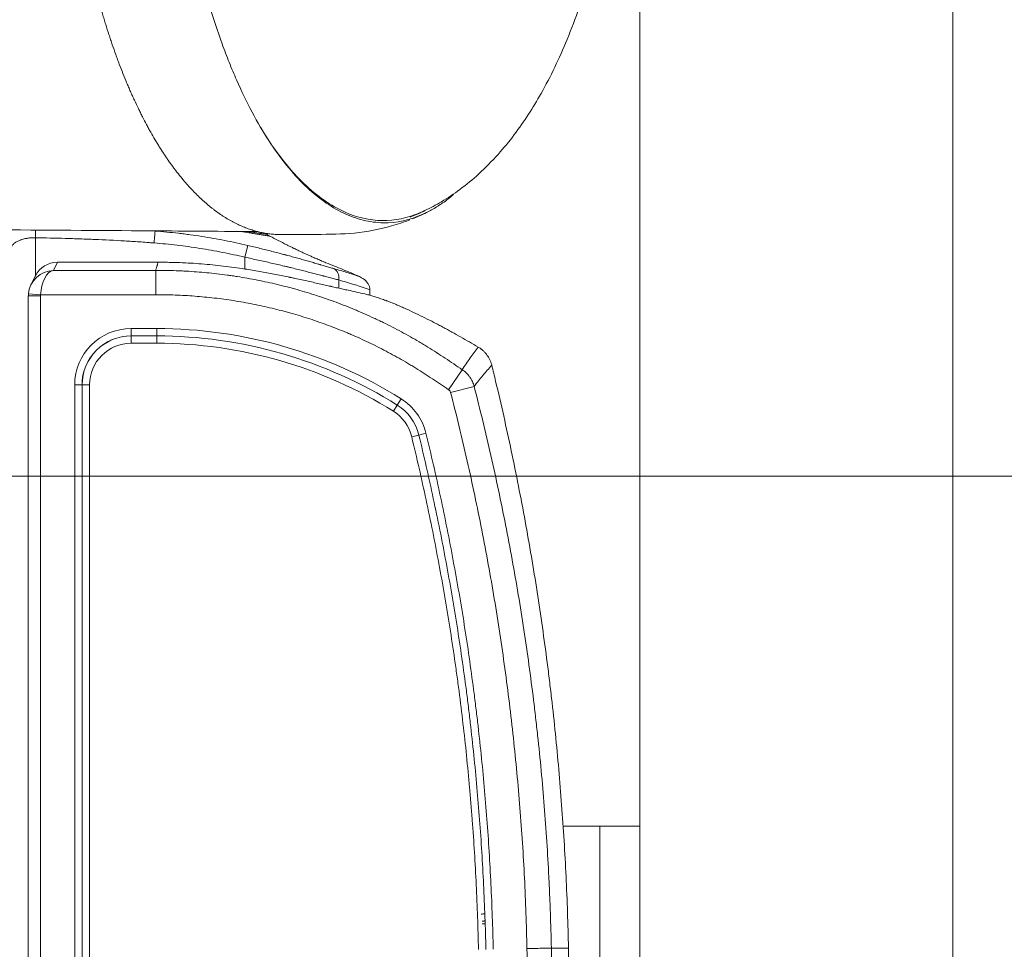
# Model space of a CAD drawing. Header units: millimetres. Extents: x -8 to 594, y 0 to 420.
# Tile 173 of 249: x 287 to 307, y 317 to 336. Entities that reach past the tile are written whole.
import ezdxf

# ---------------------------------------------------------------- set-up
doc = ezdxf.new("R2010")
doc.units = ezdxf.units.MM
doc.layers.add('1', color=7, linetype='Continuous', true_color=0xffffff)
doc.styles.add('Calibri', font='txt')
doc.dimstyles.get("Standard").update_dxf_attribs({"dimtxt": 0.18, "dimasz": 0.18, "dimexe": 0.18, "dimexo": 0.0625, "dimgap": 0.09, "dimtad": 0, "dimtih": 1, "dimtoh": 1, "dimdec": 4, "dimzin": 0, "dimdsep": 46, "dimtxsty": 'Standard', "dimcen": 0.09, "dimadec": 0, "dimazin": 0, "dimtfac": 1, "dimtdec": 4, "dimtofl": 0, "dimtmove": 0, "dimatfit": 3, "dimfxl": 0, "dimtolj": 1, "dimtzin": 0, "dimarcsym": 0})

# ---------------------------------------------------------------- blocks, each defined once
blk = doc.blocks.new('_U5')
at = {"layer": '1', "color": 18, "lineweight": 13}
for p, q in [((281.821, 328.547), (281.821, 378.38)), ((300.008, 319.898), (300.008, 378.38)), ((281.821, 376.38), (284.688, 376.38)), ((300.008, 376.38), (297.141, 376.38))]:
    blk.add_line(p, q, dxfattribs=at)
at = {"layer": '1', "color": 18}
for points in [[(281.821, 376.38), (285.321, 377.318), (285.321, 375.442)], [(300.008, 376.38), (296.508, 375.442), (296.508, 377.318)]]:
    blk.add_solid(points, dxfattribs=at)
at = {"layer": '1', "color": 18, "linetype": 'Continuous', "lineweight": 13, "insert": (286.373, 373.383), "char_height": 3.5, "attachment_point": 7, "line_spacing_factor": 1.399613, "style": 'Calibri'}
blk.add_mtext('\\fCalibri|b0|i0;\\W1.0000;0.36', dxfattribs=at)
blk = doc.blocks.new('_U9')
at = {"layer": '1', "color": 18, "lineweight": 13}
for p, q in [((283.321, 327.047), (322.594, 327.047)), ((320.594, 327.047), (320.594, 316.693)), ((320.594, 292.749), (320.594, 303.103)), ((283.321, 292.749), (322.594, 292.749))]:
    blk.add_line(p, q, dxfattribs=at)
at = {"layer": '1', "color": 18}
for points in [[(320.594, 327.047), (321.532, 323.547), (319.656, 323.547)], [(320.594, 292.749), (319.656, 296.249), (321.532, 296.249)]]:
    blk.add_solid(points, dxfattribs=at)
at = {"layer": '1', "color": 18, "linetype": 'Continuous', "lineweight": 13, "char_height": 3.5, "attachment_point": 7, "line_spacing_factor": 1.399613, "style": 'Calibri'}
for s, insert in [('\\fCalibri|b0|i0;\\W1.0000;0.7', (317.454, 310.423)), ('\\fCalibri|b0|i0;\\W1.0000;CTRS', (327.605, 310.423)), ('\\fCalibri|b0|i0;\\W1.0000;AFT LIFT POINTS', (317.454, 303.378))]:
    blk.add_mtext(s, dxfattribs=dict(at, insert=insert))

msp = doc.modelspace()

# ---------------------------------------------------------------- linework, layer by layer
at = {"layer": '1', "color": 8, "linetype": 'Continuous', "lineweight": 18}
msp.add_line((306.399, 360.678), (306.399, 259.306), dxfattribs=at)
at = {"layer": '1', "color": 155, "linetype": 'Continuous', "lineweight": 13}
for p, q in [((287.668, 332.074), (287.665, 331.914)), ((287.665, 331.914), (287.665, 331.133)), ((292.001, 331.758), (291.944, 331.517)), ((288.115, 331.414), (288.032, 331.248)), ((291.944, 331.276), (291.944, 331.517)), ((288.032, 331.248), (290.122, 331.248)), ((293.859, 331.053), (293.859, 330.886)), ((287.523, 330.772), (287.772, 330.75)), ((287.771, 330.727), (287.521, 330.727)), ((287.771, 330.727), (287.771, 289.069)), ((290.122, 330.75), (287.772, 330.75)), ((289.62, 330.06), (289.62, 329.91)), ((289.62, 330.06), (290.143, 330.06)), ((290.143, 329.91), (290.143, 330.06)), ((289.622, 329.76), (289.622, 329.91)), ((290.143, 329.76), (289.622, 329.76)), ((290.143, 329.76), (290.143, 329.91)), ((296.104, 328.812), (296.382, 329.22)), ((288.469, 328.91), (288.619, 328.91)), ((288.469, 290.886), (288.469, 328.91)), ((288.621, 328.91), (288.619, 328.91)), ((288.619, 328.91), (288.619, 290.886)), ((288.621, 328.91), (288.771, 328.91)), ((288.621, 290.886), (288.621, 328.91)), ((288.771, 328.91), (288.771, 290.886)), ((296.145, 328.754), (296.625, 328.878)), ((295.055, 328.498), (295.135, 328.625)), ((295.055, 328.498), (294.975, 328.371)), ((295.496, 327.886), (295.35, 327.851)), ((295.496, 327.886), (295.642, 327.921)), ((299.192, 319.898), (299.192, 299.898)), ((296.839, 317.904), (296.791, 317.903))]:
    msp.add_line(p, q, dxfattribs=at)
at = {"layer": '1', "color": 155, "linetype": 'Continuous', "lineweight": 18}
for p, q in [((290.171, 331.414), (288.115, 331.414)), ((287.666, 331.135), (287.575, 330.953)), ((294.498, 330.739), (294.498, 330.853)), ((287.521, 330.727), (287.521, 289.069)), ((287.521, 330.727), (287.521, 330.727)), ((290.143, 329.91), (289.62, 329.91)), ((298.434, 319.898), (299.192, 319.898)), ((300.008, 319.898), (299.192, 319.898)), ((300.008, 299.898), (300.008, 319.898))]:
    msp.add_line(p, q, dxfattribs=at)
at = {"layer": '1', "color": 155, "linetype": 'Continuous', "lineweight": 13}
for centre, radius, start, end in [((290.143, 320.66), 9.4, 57.9235, 90), ((290.143, 320.66), 9.1, 57.9235, 90), ((294.524, 327.65), 1.15, 13.6337, 57.9235), ((294.524, 327.65), 0.85, 13.6337, 57.9235)]:
    msp.add_arc(centre, radius, start, end, dxfattribs=at)
at = {"layer": '1', "color": 155, "linetype": 'Continuous', "lineweight": 18}
for centre, radius, start, end in [((290.143, 320.66), 9.25, 57.9235, 90), ((294.524, 327.65), 1, 13.6337, 57.9235)]:
    msp.add_arc(centre, radius, start, end, dxfattribs=at)
for centre, major_axis, ratio, start_param, end_param in [((288.113, 330.912), (0.224, 0.45), 0.995251, 0.460849, 1.570794), ((288.032, 330.75), (0.448, 0.257), 0.952685, 1.070643, 2.554143), ((288.021, 330.728), (0.223, 0.447), 0.999989, 1.944509, 2.035608), ((289.62, 328.91), (1.002, 0), 0.998219, 1.570796, 3.141593), ((289.622, 328.91), (1.001, 0), 0.99904, 1.570796, 3.141593)]:
    msp.add_ellipse(centre, major_axis=major_axis, ratio=ratio, start_param=start_param, end_param=end_param, dxfattribs=at)
at = {"layer": '1', "color": 155, "linetype": 'Continuous', "lineweight": 13}
for centre, major_axis, ratio, start_param, end_param in [((288.032, 330.75), (0.031, 0.5), 0.518759, 0.119634, 1.603134), ((293.668, 331.053), (0.069, 0.24), 0.753468, 4.924228, 6.145735), ((288.021, 330.728), (0.112, 0.225), 0.995251, 1.944349, 2.035448), ((289.62, 328.91), (-1.152, 0), 0.99863, 4.712389, 6.283185), ((289.622, 328.91), (-0.851, 0), 0.99863, 4.712389, 6.283185)]:
    msp.add_ellipse(centre, major_axis=major_axis, ratio=ratio, start_param=start_param, end_param=end_param, dxfattribs=at)
at = {"layer": '1', "color": 155, "linetype": 'Continuous', "lineweight": 18}
for points, knots in [([(296.18, 352.283), (296.177, 352.285), (296.174, 352.288), (296.106, 352.343), (296.041, 352.392), (295.843, 352.529), (295.71, 352.604), (295.443, 352.723), (295.308, 352.768), (295.104, 352.811), (295.036, 352.821), (294.899, 352.835), (294.83, 352.837), (294.488, 352.83), (294.217, 352.762), (293.817, 352.57), (293.685, 352.49), (293.487, 352.348), (293.422, 352.297), (293.291, 352.187), (293.227, 352.128), (292.908, 351.818), (292.664, 351.516), (292.315, 350.978), (292.201, 350.784), (292.035, 350.472), (291.981, 350.365), (291.874, 350.144), (291.822, 350.031), (291.568, 349.451), (291.383, 348.942), (291.136, 348.11), (291.059, 347.82), (290.915, 347.217), (290.85, 346.909), (290.675, 345.965), (290.585, 345.309), (290.508, 344.454), (290.494, 344.281), (290.471, 343.932), (290.461, 343.758), (290.438, 343.236), (290.43, 342.888), (290.429, 342.191), (290.437, 341.843), (290.46, 341.32), (290.469, 341.146), (290.492, 340.797), (290.506, 340.624), (290.582, 339.768), (290.672, 339.109), (290.848, 338.157), (290.914, 337.844), (291.056, 337.245), (291.133, 336.956), (291.298, 336.399), (291.386, 336.132), (291.525, 335.746), (291.573, 335.62), (291.671, 335.374), (291.722, 335.253), (291.978, 334.67), (292.197, 334.259), (292.548, 333.719), (292.668, 333.552), (292.916, 333.245), (293.042, 333.107), (293.424, 332.737), (293.685, 332.55), (294.02, 332.389), (294.088, 332.361), (294.224, 332.311), (294.292, 332.291), (294.497, 332.241), (294.632, 332.223), (295.04, 332.216), (295.31, 332.274), (295.647, 332.425), (295.715, 332.46), (295.849, 332.536), (295.916, 332.579), (296.058, 332.677), (296.133, 332.735), (296.207, 332.797)], [0, 0, 0, 0, 0.000537, 0.000537, 0.013326, 0.013326, 0.038904, 0.038904, 0.064482, 0.064482, 0.077271, 0.077271, 0.09006, 0.09006, 0.141216, 0.141216, 0.166795, 0.166795, 0.179584, 0.179584, 0.192373, 0.192373, 0.243529, 0.243529, 0.269107, 0.269107, 0.281896, 0.281896, 0.294685, 0.294685, 0.345841, 0.345841, 0.371419, 0.371419, 0.396997, 0.396997, 0.448153, 0.448153, 0.460942, 0.460942, 0.473731, 0.473731, 0.499309, 0.499309, 0.524887, 0.524887, 0.537676, 0.537676, 0.550466, 0.550466, 0.601622, 0.601622, 0.6272, 0.6272, 0.652778, 0.652778, 0.678356, 0.678356, 0.691145, 0.691145, 0.703934, 0.703934, 0.75509, 0.75509, 0.780668, 0.780668, 0.806246, 0.806246, 0.857402, 0.857402, 0.870191, 0.870191, 0.88298, 0.88298, 0.908558, 0.908558, 0.959715, 0.959715, 0.972504, 0.972504, 0.985293, 0.985293, 1, 1, 1, 1]), ([(295.316, 332.336), (295.326, 332.34), (295.428, 332.381), (295.648, 332.478), (295.979, 332.656), (296.347, 332.901), (296.736, 333.221), (297.108, 333.598), (297.443, 334.007), (297.735, 334.426), (298.007, 334.876), (298.272, 335.385), (298.535, 335.975), (298.765, 336.585), (298.961, 337.169), (299.108, 337.661), (299.224, 338.087), (299.332, 338.526), (299.448, 339.052), (299.568, 339.711), (299.679, 340.514), (299.761, 341.446), (299.795, 342.495), (299.767, 343.544), (299.684, 344.507), (299.57, 345.34), (299.439, 346.056), (299.29, 346.718), (299.138, 347.295), (298.986, 347.804), (298.844, 348.239), (298.708, 348.627), (298.562, 349.006), (298.394, 349.403), (298.178, 349.862), (297.919, 350.336), (297.635, 350.782), (297.365, 351.148), (297.119, 351.439), (296.904, 351.666), (296.703, 351.858), (296.498, 352.033), (296.27, 352.207), (295.985, 352.397), (295.644, 352.583), (295.39, 352.693), (295.267, 352.74)], [0, 0, 0, 0, 0.001683, 0.017094, 0.03732, 0.060995, 0.086612, 0.114972, 0.140794, 0.165112, 0.188505, 0.215555, 0.241959, 0.270833, 0.295393, 0.314437, 0.329605, 0.345018, 0.365479, 0.390915, 0.421574, 0.457566, 0.495997, 0.538441, 0.574576, 0.604652, 0.634026, 0.656829, 0.6812, 0.70159, 0.717607, 0.733309, 0.749782, 0.767395, 0.789423, 0.816885, 0.841217, 0.864673, 0.883941, 0.898865, 0.912037, 0.925801, 0.940192, 0.956827, 0.979277, 1, 1, 1, 1]), ([(292.707, 331.978), (292.702, 331.978), (292.662, 331.978), (292.622, 331.979), (292.569, 331.982), (292.552, 331.983), (292.517, 331.986), (292.499, 331.988), (292.447, 331.994), (292.412, 331.998), (292.359, 332.007), (292.342, 332.01), (292.307, 332.017), (292.289, 332.02), (292.237, 332.032), (292.202, 332.04), (292.15, 332.055), (292.132, 332.06), (292.098, 332.07), (292.045, 332.087), (291.993, 332.105), (291.941, 332.125), (291.924, 332.132), (291.889, 332.147), (291.838, 332.169), (291.786, 332.194), (291.734, 332.219), (291.717, 332.228), (291.683, 332.247), (291.666, 332.256), (291.632, 332.275), (291.614, 332.285), (291.58, 332.305), (291.563, 332.315), (291.512, 332.347), (291.444, 332.391), (291.377, 332.439), (291.326, 332.477), (291.31, 332.489), (291.276, 332.515), (291.226, 332.555), (291.176, 332.597), (291.126, 332.64), (291.11, 332.655), (291.077, 332.684), (291.06, 332.699), (291.011, 332.746), (290.978, 332.777), (290.929, 332.826), (290.913, 332.843), (290.881, 332.876), (290.865, 332.893), (290.816, 332.945), (290.784, 332.981), (290.72, 333.053), (290.656, 333.128), (290.593, 333.207), (290.546, 333.267), (290.531, 333.287), (290.5, 333.328), (290.453, 333.391), (290.407, 333.455), (290.361, 333.521), (290.346, 333.543), (290.323, 333.577), (290.316, 333.588), (290.301, 333.61), (290.263, 333.667), (290.226, 333.726), (290.181, 333.797), (290.166, 333.821), (290.137, 333.869), (290.122, 333.894), (290.078, 333.968), (290.049, 334.018), (290.006, 334.095), (289.992, 334.12), (289.963, 334.172), (289.92, 334.251), (289.878, 334.332), (289.843, 334.4), (289.836, 334.414), (289.823, 334.441), (289.802, 334.483), (289.754, 334.581), (289.713, 334.666), (289.673, 334.753), (289.66, 334.783), (289.633, 334.842), (289.62, 334.871), (289.594, 334.931), (289.581, 334.961), (289.555, 335.022), (289.542, 335.052), (289.503, 335.144), (289.453, 335.269), (289.403, 335.396), (289.366, 335.493), (289.354, 335.526), (289.33, 335.591), (289.294, 335.69), (289.259, 335.79), (289.224, 335.891), (289.213, 335.925), (289.19, 335.994), (289.178, 336.028), (289.145, 336.132), (289.122, 336.202), (289.09, 336.308), (289.079, 336.343), (289.057, 336.415), (289.047, 336.45), (289.015, 336.558), (288.994, 336.631), (288.953, 336.778), (288.933, 336.852), (288.894, 337.002), (288.874, 337.077), (288.851, 337.172), (288.846, 337.191), (288.837, 337.229), (288.832, 337.248), (288.818, 337.306), (288.791, 337.421), (288.764, 337.538), (288.738, 337.656), (288.729, 337.695), (288.717, 337.754), (288.712, 337.774), (288.704, 337.814), (288.683, 337.913), (288.663, 338.013), (288.631, 338.175), (288.616, 338.256), (288.586, 338.419), (288.572, 338.502), (288.554, 338.605), (288.551, 338.626), (288.544, 338.667), (288.534, 338.73), (288.523, 338.792), (288.504, 338.918), (288.491, 339.002), (288.472, 339.129), (288.466, 339.171), (288.455, 339.256), (288.449, 339.298), (288.432, 339.426), (288.421, 339.512), (288.405, 339.641), (288.4, 339.684), (288.39, 339.771), (288.385, 339.814), (288.375, 339.901), (288.371, 339.944), (288.361, 340.032), (288.357, 340.075), (288.344, 340.206), (288.336, 340.294), (288.32, 340.47), (288.313, 340.558), (288.303, 340.691), (288.3, 340.735), (288.293, 340.824), (288.29, 340.868), (288.282, 341.002), (288.276, 341.091), (288.269, 341.225), (288.267, 341.27), (288.263, 341.337), (288.262, 341.359), (288.26, 341.404), (288.259, 341.426), (288.25, 341.628), (288.245, 341.807), (288.237, 342.167), (288.235, 342.347), (288.235, 342.527)], [0, 0, 0, 0, 0.002214, 0.017804, 0.017804, 0.025599, 0.025599, 0.033395, 0.033395, 0.048985, 0.048985, 0.05678, 0.05678, 0.064575, 0.064575, 0.080166, 0.080166, 0.087961, 0.087961, 0.095756, 0.111347, 0.111347, 0.119142, 0.119142, 0.126937, 0.142528, 0.142528, 0.150323, 0.150323, 0.158118, 0.158118, 0.165913, 0.165913, 0.173708, 0.173708, 0.189299, 0.204889, 0.204889, 0.212684, 0.212684, 0.22048, 0.23607, 0.23607, 0.243865, 0.243865, 0.25166, 0.25166, 0.267251, 0.267251, 0.275046, 0.275046, 0.282841, 0.282841, 0.298432, 0.298432, 0.314022, 0.329612, 0.329612, 0.337408, 0.337408, 0.345203, 0.360793, 0.360793, 0.368588, 0.368588, 0.372486, 0.372486, 0.376384, 0.391974, 0.391974, 0.399769, 0.399769, 0.407564, 0.407564, 0.423155, 0.423155, 0.43095, 0.43095, 0.438745, 0.454336, 0.454336, 0.458233, 0.458233, 0.462131, 0.469926, 0.485517, 0.485517, 0.493312, 0.493312, 0.501107, 0.501107, 0.508902, 0.508902, 0.516697, 0.516697, 0.532288, 0.547878, 0.547878, 0.555673, 0.555673, 0.563469, 0.579059, 0.579059, 0.586854, 0.586854, 0.594649, 0.594649, 0.61024, 0.61024, 0.618035, 0.618035, 0.62583, 0.62583, 0.641421, 0.641421, 0.657011, 0.657011, 0.672601, 0.672601, 0.676499, 0.676499, 0.680397, 0.680397, 0.688192, 0.703782, 0.703782, 0.711577, 0.711577, 0.715475, 0.715475, 0.719373, 0.734963, 0.734963, 0.750553, 0.750553, 0.766144, 0.766144, 0.770041, 0.770041, 0.773939, 0.781734, 0.781734, 0.797325, 0.797325, 0.80512, 0.80512, 0.812915, 0.812915, 0.828506, 0.828506, 0.836301, 0.836301, 0.844096, 0.844096, 0.851891, 0.851891, 0.859686, 0.859686, 0.875277, 0.875277, 0.890867, 0.890867, 0.898662, 0.898662, 0.906458, 0.906458, 0.922048, 0.922048, 0.929843, 0.929843, 0.933741, 0.933741, 0.937638, 0.937638, 0.968819, 0.968819, 1, 1, 1, 1]), ([(292.26, 334.175), (292.297, 334.113), (292.488, 333.803), (292.782, 333.402), (293.317, 332.833), (293.949, 332.393), (294.753, 332.21), (295.298, 332.321), (295.585, 332.452), (295.616, 332.467)], [0, 0, 0, 0, 0.037974, 0.193589, 0.28499, 0.533528, 0.751048, 0.973229, 1, 1, 1, 1]), ([(292.707, 331.979), (292.946, 331.977), (293.456, 331.985), (294.207, 331.989), (294.835, 332.115), (295.191, 332.233), (295.311, 332.279)], [0, 0, 0, 0, 0.240642, 0.529678, 0.837299, 1, 1, 1, 1]), ([(283.374, 332.1), (283.631, 332.098), (284.756, 332.091), (286.977, 332.076), (289.664, 332.058), (291.484, 332.045), (292.208, 332.04)], [0, 0, 0, 0, 0.087274, 0.381834, 0.754357, 1, 1, 1, 1]), ([(292.917, 331.712), (292.894, 331.723), (292.855, 331.743), (292.815, 331.763), (292.798, 331.771)], [0, 0, 0, 0, 0.571426, 1, 1, 1, 1]), ([(292.968, 331.686), (292.96, 331.69), (292.942, 331.699), (292.926, 331.707), (292.917, 331.712)], [0, 0, 0, 0, 0.474026, 1, 1, 1, 1]), ([(293.33, 331.52), (293.307, 331.53), (293.262, 331.55), (293.197, 331.579), (293.124, 331.612), (293.046, 331.648), (292.994, 331.674), (292.968, 331.686)], [0, 0, 0, 0, 0.167076, 0.333462, 0.499659, 0.753018, 1, 1, 1, 1]), ([(290.171, 331.414), (290.18, 331.414), (290.19, 331.414), (290.208, 331.414), (290.218, 331.414), (290.245, 331.414), (290.264, 331.413), (290.32, 331.413), (290.357, 331.413), (290.468, 331.411), (290.542, 331.409), (290.765, 331.4), (290.913, 331.392), (291.208, 331.369), (291.356, 331.354), (291.65, 331.319), (291.797, 331.299), (291.944, 331.276)], [0, 0, 0, 0, 0.015625, 0.015625, 0.03125, 0.03125, 0.0625, 0.0625, 0.125, 0.125, 0.25, 0.25, 0.5, 0.5, 0.75, 0.75, 1, 1, 1, 1]), ([(293.511, 331.442), (293.48, 331.455), (293.418, 331.482), (293.359, 331.507), (293.33, 331.52)], [0, 0, 0, 0, 0.498537, 1, 1, 1, 1]), ([(293.598, 331.404), (293.585, 331.41), (293.559, 331.421), (293.533, 331.432), (293.52, 331.438)], [0, 0, 0, 0, 0.501245, 1, 1, 1, 1]), ([(294.282, 331.122), (294.169, 331.171), (293.943, 331.268), (293.713, 331.358), (293.598, 331.404)], [0, 0, 0, 0, 0.497262, 1, 1, 1, 1]), ([(291.944, 331.276), (291.995, 331.268), (292.045, 331.26), (292.145, 331.243), (292.195, 331.234), (292.294, 331.217), (292.393, 331.199), (292.539, 331.172), (292.635, 331.153), (292.731, 331.134), (292.779, 331.124), (292.838, 331.112), (292.85, 331.109), (292.868, 331.106), (292.874, 331.104), (292.886, 331.102), (292.915, 331.096), (292.944, 331.09), (293.014, 331.075), (293.06, 331.065), (293.15, 331.045), (293.239, 331.026), (293.368, 330.997), (293.452, 330.978), (293.534, 330.959), (293.574, 330.95), (293.634, 330.936), (293.654, 330.932), (293.678, 330.926), (293.683, 330.925), (293.693, 330.923), (293.708, 330.92), (293.722, 330.916), (293.77, 330.905), (293.845, 330.888), (293.916, 330.873), (293.985, 330.857), (294.018, 330.85), (294.051, 330.843)], [0, 0, 0, 0, 0.0625, 0.0625, 0.125, 0.125, 0.1875, 0.25, 0.3125, 0.3125, 0.375, 0.375, 0.390625, 0.390625, 0.398438, 0.398438, 0.40625, 0.4375, 0.4375, 0.5, 0.5, 0.5625, 0.625, 0.6875, 0.6875, 0.75, 0.75, 0.78125, 0.78125, 0.789063, 0.789063, 0.796875, 0.8125, 0.8125, 0.875, 0.9375, 0.9375, 1, 1, 1, 1]), ([(294.498, 330.853), (294.498, 330.861), (294.497, 330.879), (294.491, 330.907), (294.482, 330.935), (294.468, 330.963), (294.451, 330.991), (294.42, 331.029), (294.366, 331.079), (294.312, 331.107), (294.282, 331.122)], [0, 0, 0, 0, 0.072485, 0.148737, 0.229281, 0.31457, 0.404985, 0.500853, 0.718706, 1, 1, 1, 1]), ([(295.161, 330.495), (295.126, 330.51), (295.091, 330.526), (295.021, 330.555), (294.987, 330.569), (294.917, 330.597), (294.883, 330.611), (294.844, 330.625), (294.84, 330.627), (294.831, 330.63), (294.827, 330.631), (294.814, 330.636), (294.806, 330.639), (294.78, 330.648), (294.764, 330.654), (294.714, 330.672), (294.682, 330.683), (294.635, 330.698), (294.604, 330.708), (294.574, 330.717), (294.544, 330.726), (294.53, 330.73), (294.501, 330.739), (294.473, 330.746), (294.433, 330.757), (294.407, 330.763), (294.395, 330.766)], [0, 0, 0, 0, 0.125, 0.125, 0.25, 0.25, 0.375, 0.375, 0.390625, 0.390625, 0.40625, 0.40625, 0.4375, 0.4375, 0.5, 0.5, 0.625, 0.625, 0.6875, 0.75, 0.75, 0.8125, 0.8125, 0.875, 0.9375, 1, 1, 1, 1]), ([(296.706, 329.683), (296.587, 329.752), (296.468, 329.821), (296.289, 329.923), (296.229, 329.956), (296.139, 330.006), (296.109, 330.023), (296.048, 330.056), (296.018, 330.072), (295.957, 330.104), (295.927, 330.121), (295.866, 330.153), (295.836, 330.169), (295.744, 330.216), (295.683, 330.247), (295.56, 330.308), (295.498, 330.338), (295.374, 330.397), (295.312, 330.426), (295.249, 330.455)], [0, 0, 0, 0, 0.25, 0.25, 0.375, 0.375, 0.4375, 0.4375, 0.5, 0.5, 0.5625, 0.5625, 0.625, 0.625, 0.75, 0.75, 0.875, 0.875, 1, 1, 1, 1]), ([(296.985, 329.31), (296.981, 329.33), (296.975, 329.349), (296.962, 329.386), (296.954, 329.405), (296.937, 329.441), (296.928, 329.458), (296.915, 329.48), (296.912, 329.484), (296.907, 329.492), (296.904, 329.497), (296.896, 329.509), (296.89, 329.517), (296.872, 329.541), (296.847, 329.572), (296.818, 329.6), (296.796, 329.619), (296.789, 329.626), (296.777, 329.635), (296.773, 329.638), (296.765, 329.645), (296.761, 329.648), (296.741, 329.662), (296.724, 329.673), (296.706, 329.683)], [0, 0, 0, 0, 0.125, 0.125, 0.25, 0.25, 0.375, 0.375, 0.40625, 0.40625, 0.4375, 0.4375, 0.5, 0.5, 0.625, 0.75, 0.75, 0.8125, 0.8125, 0.84375, 0.84375, 0.875, 0.875, 1, 1, 1, 1]), ([(296.985, 329.31), (296.999, 329.257), (297.012, 329.203), (297.038, 329.095), (297.051, 329.041), (297.064, 328.987)], [0, 0, 0, 0, 0.5, 0.5, 1, 1, 1, 1]), ([(298.552, 317.408), (298.542, 317.896), (298.508, 318.87), (298.449, 319.843), (298.376, 320.815), (298.334, 321.3), (298.26, 322.027), (298.233, 322.269), (298.192, 322.633), (298.17, 322.814), (298.148, 322.996), (298.133, 323.117), (298.125, 323.177), (298.055, 323.721), (297.986, 324.204), (297.836, 325.167), (297.755, 325.647), (297.579, 326.606), (297.485, 327.084), (297.284, 328.037), (297.177, 328.513), (297.064, 328.987)], [0, 0, 0, 0, 0.125, 0.25, 0.25, 0.375, 0.375, 0.4375, 0.4375, 0.46875, 0.484375, 0.484375, 0.5, 0.5, 0.625, 0.625, 0.75, 0.75, 0.875, 0.875, 1, 1, 1, 1]), ([(296.864, 317.38), (296.86, 317.601), (296.847, 318.044), (296.829, 318.485), (296.797, 319.148), (296.77, 319.589), (296.703, 320.47), (296.664, 320.911), (296.596, 321.57), (296.56, 321.9), (296.514, 322.284), (296.493, 322.449), (296.48, 322.559), (296.473, 322.613), (296.408, 323.107), (296.345, 323.545), (296.242, 324.201), (296.206, 324.419), (296.131, 324.855), (296.092, 325.073), (295.971, 325.726), (295.884, 326.159), (295.745, 326.808), (295.649, 327.24), (295.548, 327.671), (295.496, 327.886)], [0, 0, 0, 0, 0.0625, 0.125, 0.125, 0.25, 0.25, 0.375, 0.375, 0.4375, 0.46875, 0.484375, 0.484375, 0.5, 0.5, 0.625, 0.625, 0.6875, 0.6875, 0.75, 0.75, 0.875, 0.875, 0.9375, 1, 1, 1, 1]), ([(298.552, 317.408), (298.568, 316.638), (298.582, 315.867), (298.598, 314.711), (298.602, 314.325), (298.61, 313.554), (298.614, 313.169), (298.617, 312.783)], [0, 0, 0, 0, 0.5, 0.5, 0.75, 0.75, 1, 1, 1, 1])]:
    msp.add_open_spline(points, degree=3, knots=knots, dxfattribs=at)
for points in [[(295.363, 332.299), (295.463, 332.339), (295.559, 332.382), (295.653, 332.43)], [(292.455, 331.945), (292.434, 331.956), (292.413, 331.969), (292.393, 331.985)], [(292.798, 331.771), (292.684, 331.829), (292.569, 331.887), (292.455, 331.945)], [(293.52, 331.438), (293.517, 331.439), (293.514, 331.44), (293.511, 331.442)], [(294.051, 330.843), (294.166, 330.819), (294.281, 330.793), (294.395, 330.766)], [(295.249, 330.455), (295.22, 330.468), (295.191, 330.481), (295.161, 330.495)]]:
    msp.add_open_spline(points, degree=3, dxfattribs=at)
at = {"layer": '1', "color": 155, "linetype": 'Continuous', "lineweight": 13}
for points, knots in [([(290.013, 332.058), (290.02, 332.057), (290.027, 332.057), (290.059, 332.055), (290.085, 332.053), (290.11, 332.051)], [0, 0, 0, 0, 0.215379, 0.215379, 1, 1, 1, 1]), ([(290.11, 332.051), (290.109, 332.038), (290.106, 332.007), (290.1, 331.919), (290.095, 331.864), (290.091, 331.808)], [0, 0, 0, 0, 0.5, 0.5, 1, 1, 1, 1]), ([(290.11, 332.051), (290.269, 332.039), (290.428, 332.024), (290.607, 332.003), (290.627, 332.001), (290.666, 331.996), (290.726, 331.989), (290.864, 331.971), (290.983, 331.954), (291.219, 331.917), (291.377, 331.889), (291.69, 331.828), (291.846, 331.794), (292.001, 331.758)], [0, 0, 0, 0, 0.25, 0.25, 0.28125, 0.28125, 0.3125, 0.375, 0.5, 0.5, 0.75, 0.75, 1, 1, 1, 1]), ([(292.455, 331.945), (292.43, 331.949), (292.404, 331.954), (292.365, 331.96), (292.352, 331.963), (292.331, 331.966), (292.325, 331.967), (292.311, 331.969), (292.304, 331.97), (292.283, 331.974), (292.269, 331.976), (292.241, 331.981), (292.227, 331.983), (292.183, 331.99), (292.152, 331.995), (292.09, 332.006), (292.057, 332.011), (291.989, 332.023), (291.954, 332.029), (291.905, 332.037), (291.894, 332.039), (291.883, 332.041)], [0, 0, 0, 0, 0.158799, 0.158799, 0.238199, 0.238199, 0.277899, 0.277899, 0.317599, 0.317599, 0.396999, 0.396999, 0.476398, 0.476398, 0.635198, 0.635198, 0.793997, 0.793997, 0.952797, 0.952797, 1, 1, 1, 1]), ([(292.004, 332.04), (292.031, 332.036), (292.057, 332.032), (292.112, 332.024), (292.14, 332.02), (292.181, 332.014), (292.195, 332.013), (292.221, 332.009), (292.234, 332.007), (292.254, 332.004), (292.26, 332.003), (292.273, 332.002), (292.279, 332.001), (292.298, 331.998), (292.31, 331.996), (292.347, 331.991), (292.37, 331.988), (292.393, 331.985)], [0, 0, 0, 0, 0.177632, 0.177632, 0.383224, 0.383224, 0.48602, 0.48602, 0.588816, 0.588816, 0.640214, 0.640214, 0.691612, 0.691612, 0.794408, 0.794408, 1, 1, 1, 1]), ([(287.665, 331.914), (287.649, 331.914), (287.633, 331.914), (287.601, 331.913), (287.57, 331.912), (287.539, 331.909), (287.52, 331.906), (287.517, 331.906), (287.509, 331.905), (287.505, 331.904), (287.494, 331.903), (287.487, 331.901), (287.465, 331.897), (287.451, 331.895), (287.423, 331.888), (287.41, 331.885), (287.39, 331.879), (287.384, 331.877), (287.374, 331.874), (287.371, 331.873), (287.366, 331.871), (287.365, 331.87), (287.362, 331.869), (287.348, 331.864), (287.335, 331.859), (287.313, 331.849), (287.302, 331.844), (287.282, 331.833), (287.273, 331.828), (287.262, 331.821), (287.26, 331.819), (287.255, 331.816), (287.253, 331.815), (287.247, 331.81), (287.243, 331.807), (287.231, 331.798), (287.224, 331.792), (287.211, 331.78), (287.199, 331.767), (287.19, 331.753), (287.185, 331.745), (287.184, 331.743), (287.182, 331.74), (287.179, 331.735), (287.177, 331.73), (287.172, 331.719), (287.17, 331.712), (287.168, 331.705)], [0, 0, 0, 0, 0.0625, 0.0625, 0.125, 0.1875, 0.1875, 0.203125, 0.203125, 0.21875, 0.21875, 0.25, 0.25, 0.3125, 0.3125, 0.375, 0.375, 0.40625, 0.40625, 0.421875, 0.421875, 0.429687, 0.429687, 0.4375, 0.5, 0.5, 0.5625, 0.5625, 0.625, 0.625, 0.640625, 0.640625, 0.65625, 0.65625, 0.6875, 0.6875, 0.75, 0.75, 0.8125, 0.875, 0.875, 0.890625, 0.890625, 0.90625, 0.9375, 0.9375, 1, 1, 1, 1]), ([(290.091, 331.808), (290.066, 331.81), (290.04, 331.812), (289.99, 331.816), (289.965, 331.818), (289.889, 331.823), (289.838, 331.827), (289.687, 331.837), (289.586, 331.844), (289.283, 331.861), (289.081, 331.871), (288.778, 331.884), (288.677, 331.888), (288.474, 331.895), (288.373, 331.898), (288.07, 331.906), (287.867, 331.91), (287.665, 331.914)], [0, 0, 0, 0, 0.03125, 0.03125, 0.0625, 0.0625, 0.125, 0.125, 0.25, 0.25, 0.5, 0.5, 0.625, 0.625, 0.75, 0.75, 1, 1, 1, 1]), ([(291.944, 331.517), (291.792, 331.553), (291.639, 331.586), (291.332, 331.647), (291.024, 331.701), (290.714, 331.744), (290.403, 331.781), (290.247, 331.796), (290.091, 331.808)], [0, 0, 0, 0, 0.25, 0.25, 0.5, 0.75, 0.75, 1, 1, 1, 1]), ([(292.001, 331.758), (292.043, 331.748), (292.085, 331.738), (292.168, 331.718), (292.251, 331.698), (292.374, 331.668), (292.496, 331.637), (292.576, 331.616), (292.656, 331.596), (292.695, 331.585), (292.745, 331.572), (292.76, 331.568), (292.774, 331.564), (292.784, 331.562), (292.789, 331.56), (292.814, 331.554), (292.833, 331.549), (292.891, 331.533), (292.968, 331.512), (293.079, 331.481), (293.151, 331.461), (293.222, 331.44), (293.292, 331.42), (293.36, 331.401), (293.41, 331.386), (293.427, 331.381), (293.451, 331.374), (293.459, 331.372), (293.472, 331.368), (293.476, 331.367), (293.484, 331.365), (293.52, 331.354), (293.587, 331.335), (293.647, 331.317), (293.705, 331.3), (293.733, 331.292), (293.761, 331.284)], [0, 0, 0, 0, 0.0625, 0.0625, 0.125, 0.1875, 0.25, 0.3125, 0.3125, 0.375, 0.375, 0.390625, 0.398437, 0.398437, 0.40625, 0.40625, 0.4375, 0.4375, 0.5, 0.5625, 0.625, 0.625, 0.6875, 0.75, 0.75, 0.78125, 0.78125, 0.796875, 0.796875, 0.804687, 0.804687, 0.8125, 0.875, 0.9375, 0.9375, 1, 1, 1, 1]), ([(293.859, 331.053), (293.83, 331.061), (293.768, 331.077), (293.671, 331.102), (293.603, 331.12), (293.564, 331.13), (293.56, 331.131), (293.551, 331.134), (293.546, 331.135), (293.533, 331.138), (293.507, 331.145), (293.48, 331.152), (293.425, 331.166), (293.388, 331.176), (293.314, 331.195), (293.238, 331.215), (293.12, 331.245), (292.999, 331.275), (292.915, 331.295), (292.852, 331.311), (292.831, 331.316), (292.799, 331.324), (292.788, 331.326), (292.766, 331.331), (292.756, 331.334), (292.702, 331.347), (292.658, 331.357), (292.571, 331.378), (292.484, 331.398), (292.351, 331.428), (292.217, 331.458), (292.126, 331.478), (292.036, 331.497), (291.99, 331.507), (291.944, 331.517)], [0, 0, 0, 0, 0.0625, 0.125, 0.1875, 0.1875, 0.195313, 0.195313, 0.203125, 0.203125, 0.21875, 0.25, 0.25, 0.3125, 0.3125, 0.375, 0.4375, 0.5, 0.5625, 0.5625, 0.59375, 0.59375, 0.609375, 0.609375, 0.625, 0.625, 0.6875, 0.6875, 0.75, 0.8125, 0.875, 0.9375, 0.9375, 1, 1, 1, 1]), ([(290.122, 331.248), (290.126, 331.248), (290.132, 331.248), (290.139, 331.248), (290.143, 331.248), (290.145, 331.248), (290.152, 331.248), (290.156, 331.248), (290.165, 331.248), (290.169, 331.248), (290.191, 331.248), (290.209, 331.248), (290.261, 331.248), (290.296, 331.247), (290.4, 331.246), (290.47, 331.244), (290.575, 331.24), (290.609, 331.239), (290.679, 331.235), (290.714, 331.234), (290.818, 331.228), (290.888, 331.223), (291.096, 331.208), (291.235, 331.194), (291.442, 331.17), (291.512, 331.162), (291.615, 331.147), (291.65, 331.143), (291.719, 331.132), (291.753, 331.127), (291.925, 331.1), (292.199, 331.052), (292.472, 330.992), (292.675, 330.944), (292.743, 330.927), (292.844, 330.9), (292.878, 330.891), (292.945, 330.873), (292.979, 330.864), (293.146, 330.816), (293.28, 330.776), (293.445, 330.722), (293.479, 330.711), (293.545, 330.689), (293.578, 330.677), (293.676, 330.643), (293.742, 330.62), (293.938, 330.547), (294.067, 330.496), (294.228, 330.429), (294.26, 330.415), (294.324, 330.388), (294.356, 330.374), (294.452, 330.332), (294.547, 330.289), (294.642, 330.245), (294.705, 330.215), (294.736, 330.199), (294.83, 330.154), (294.893, 330.122), (295.079, 330.027), (295.201, 329.961), (295.383, 329.858), (295.443, 329.823), (295.533, 329.77), (295.563, 329.752), (295.623, 329.716), (295.653, 329.698), (295.801, 329.606), (295.918, 329.531), (296.151, 329.377), (296.266, 329.299), (296.382, 329.22)], [0, 0, 0, 0, 0.001953, 0.00293, 0.00293, 0.003906, 0.003906, 0.005859, 0.005859, 0.007812, 0.007812, 0.015625, 0.015625, 0.03125, 0.03125, 0.0625, 0.0625, 0.078125, 0.078125, 0.09375, 0.09375, 0.125, 0.125, 0.1875, 0.1875, 0.21875, 0.21875, 0.234375, 0.234375, 0.25, 0.25, 0.3125, 0.375, 0.375, 0.40625, 0.40625, 0.421875, 0.421875, 0.4375, 0.4375, 0.5, 0.5, 0.515625, 0.515625, 0.53125, 0.53125, 0.5625, 0.5625, 0.625, 0.625, 0.640625, 0.640625, 0.65625, 0.65625, 0.6875, 0.703125, 0.703125, 0.71875, 0.71875, 0.75, 0.75, 0.8125, 0.8125, 0.84375, 0.84375, 0.859375, 0.859375, 0.875, 0.875, 0.9375, 0.9375, 1, 1, 1, 1]), ([(290.122, 330.75), (290.122, 330.873), (290.122, 330.996), (290.122, 331.179), (290.122, 331.237), (290.122, 331.248)], [0, 0, 0, 0, 0.5, 0.5, 1, 1, 1, 1]), ([(293.761, 331.284), (293.848, 331.259), (293.935, 331.233), (294.065, 331.193), (294.108, 331.179), (294.195, 331.151), (294.238, 331.137), (294.282, 331.122)], [0, 0, 0, 0, 0.5, 0.5, 0.75, 0.75, 1, 1, 1, 1]), ([(294.498, 330.853), (294.392, 330.888), (294.286, 330.923), (294.073, 330.99), (293.966, 331.023), (293.859, 331.053)], [0, 0, 0, 0, 0.5, 0.5, 1, 1, 1, 1]), ([(296.104, 328.812), (295.994, 328.887), (295.883, 328.961), (295.661, 329.108), (295.549, 329.18), (295.407, 329.268), (295.379, 329.285), (295.321, 329.32), (295.293, 329.337), (295.207, 329.388), (295.149, 329.421), (294.975, 329.519), (294.858, 329.583), (294.621, 329.704), (294.502, 329.763), (294.321, 329.847), (294.26, 329.874), (294.184, 329.908), (294.168, 329.914), (294.138, 329.928), (294.092, 329.948), (294.046, 329.967), (293.892, 330.031), (293.644, 330.128), (293.268, 330.26), (293.013, 330.337), (292.853, 330.382), (292.82, 330.391), (292.772, 330.404), (292.756, 330.409), (292.724, 330.417), (292.708, 330.422), (292.627, 330.443), (292.562, 330.459), (292.368, 330.505), (292.108, 330.562), (291.845, 330.609), (291.648, 330.64), (291.582, 330.649), (291.45, 330.667), (291.384, 330.676), (291.185, 330.699), (291.053, 330.711), (290.787, 330.732), (290.654, 330.739), (290.455, 330.746), (290.388, 330.748), (290.288, 330.749), (290.255, 330.75), (290.205, 330.75), (290.188, 330.75), (290.163, 330.75), (290.155, 330.75), (290.142, 330.75), (290.138, 330.75), (290.13, 330.75), (290.126, 330.75), (290.122, 330.75)], [0, 0, 0, 0, 0.0625, 0.0625, 0.125, 0.125, 0.140625, 0.140625, 0.15625, 0.15625, 0.1875, 0.1875, 0.25, 0.25, 0.3125, 0.3125, 0.34375, 0.34375, 0.351562, 0.351562, 0.359375, 0.375, 0.375, 0.4375, 0.5, 0.5625, 0.5625, 0.578125, 0.578125, 0.585938, 0.585938, 0.59375, 0.59375, 0.625, 0.625, 0.6875, 0.75, 0.75, 0.78125, 0.78125, 0.8125, 0.8125, 0.875, 0.875, 0.9375, 0.9375, 0.96875, 0.96875, 0.984375, 0.984375, 0.992187, 0.992187, 0.996094, 0.996094, 0.998047, 0.998047, 1, 1, 1, 1]), ([(296.382, 329.22), (296.408, 329.262), (296.434, 329.303), (296.487, 329.383), (296.514, 329.422), (296.568, 329.499), (296.595, 329.537), (296.65, 329.611), (296.678, 329.647), (296.706, 329.683)], [0, 0, 0, 0, 0.25, 0.25, 0.5, 0.5, 0.75, 0.75, 1, 1, 1, 1]), ([(296.382, 329.22), (296.396, 329.21), (296.411, 329.2), (296.439, 329.177), (296.465, 329.153), (296.489, 329.127), (296.513, 329.1), (296.524, 329.086), (296.537, 329.067), (296.539, 329.064), (296.545, 329.056), (296.547, 329.052), (296.554, 329.041), (296.559, 329.034), (296.573, 329.01), (296.589, 328.979), (296.603, 328.946), (296.615, 328.913), (296.621, 328.895), (296.625, 328.878)], [0, 0, 0, 0, 0.125, 0.125, 0.25, 0.375, 0.375, 0.5, 0.5, 0.53125, 0.53125, 0.5625, 0.5625, 0.625, 0.625, 0.75, 0.875, 0.875, 1, 1, 1, 1]), ([(296.985, 329.31), (296.955, 329.277), (296.924, 329.243), (296.863, 329.173), (296.833, 329.138), (296.773, 329.066), (296.743, 329.029), (296.684, 328.955), (296.654, 328.917), (296.625, 328.878)], [0, 0, 0, 0, 0.25, 0.25, 0.5, 0.5, 0.75, 0.75, 1, 1, 1, 1]), ([(296.145, 328.754), (296.143, 328.76), (296.141, 328.766), (296.136, 328.777), (296.133, 328.782), (296.126, 328.792), (296.119, 328.801), (296.109, 328.808), (296.104, 328.812)], [0, 0, 0, 0, 0.25, 0.25, 0.5, 0.5, 0.75, 1, 1, 1, 1]), ([(297.704, 317.398), (297.694, 317.879), (297.677, 318.358), (297.629, 319.316), (297.598, 319.794), (297.523, 320.748), (297.478, 321.224), (297.375, 322.174), (297.317, 322.648), (297.187, 323.594), (297.116, 324.067), (296.958, 325.009), (296.873, 325.48), (296.688, 326.419), (296.589, 326.887), (296.377, 327.822), (296.265, 328.289), (296.145, 328.754)], [0, 0, 0, 0, 0.125, 0.125, 0.25, 0.25, 0.375, 0.375, 0.5, 0.5, 0.625, 0.625, 0.75, 0.75, 0.875, 0.875, 1, 1, 1, 1]), ([(296.625, 328.878), (296.746, 328.409), (296.86, 327.939), (297.074, 326.997), (297.174, 326.524), (297.36, 325.577), (297.447, 325.102), (297.606, 324.149), (297.679, 323.671), (297.778, 322.953), (297.809, 322.713), (297.846, 322.413), (297.853, 322.352), (297.867, 322.232), (297.888, 322.052), (297.908, 321.872), (297.974, 321.271), (298.019, 320.789), (298.095, 319.825), (298.126, 319.342), (298.156, 318.738), (298.162, 318.617), (298.169, 318.436), (298.172, 318.376), (298.177, 318.255), (298.179, 318.194), (298.19, 317.892), (298.197, 317.65), (298.202, 317.408)], [0, 0, 0, 0, 0.125, 0.125, 0.25, 0.25, 0.375, 0.375, 0.5, 0.5, 0.5625, 0.5625, 0.578125, 0.578125, 0.59375, 0.625, 0.625, 0.75, 0.75, 0.875, 0.875, 0.90625, 0.90625, 0.921875, 0.921875, 0.9375, 0.9375, 1, 1, 1, 1]), ([(296.714, 317.377), (296.71, 317.598), (296.697, 318.039), (296.679, 318.479), (296.647, 319.14), (296.62, 319.58), (296.579, 320.13), (296.57, 320.24), (296.552, 320.46), (296.523, 320.79), (296.45, 321.558), (296.373, 322.215), (296.309, 322.707), (296.302, 322.762), (296.287, 322.871), (296.265, 323.035), (296.211, 323.417), (296.162, 323.744), (296.059, 324.397), (295.984, 324.832), (295.823, 325.698), (295.737, 326.13), (295.598, 326.777), (295.503, 327.207), (295.402, 327.636), (295.35, 327.851)], [0, 0, 0, 0, 0.0625, 0.125, 0.125, 0.25, 0.25, 0.28125, 0.28125, 0.3125, 0.375, 0.5, 0.5, 0.515625, 0.515625, 0.53125, 0.5625, 0.625, 0.625, 0.75, 0.75, 0.875, 0.875, 0.9375, 1, 1, 1, 1]), ([(295.642, 327.921), (295.694, 327.706), (295.796, 327.274), (295.892, 326.84), (296.031, 326.189), (296.118, 325.754), (296.239, 325.1), (296.279, 324.881), (296.354, 324.444), (296.39, 324.225), (296.494, 323.567), (296.557, 323.128), (296.621, 322.633), (296.628, 322.578), (296.642, 322.468), (296.663, 322.302), (296.709, 321.917), (296.794, 321.145), (296.853, 320.483), (296.919, 319.599), (296.947, 319.156), (296.979, 318.492), (296.997, 318.049), (297.01, 317.605), (297.014, 317.383)], [0, 0, 0, 0, 0.0625, 0.125, 0.125, 0.25, 0.25, 0.3125, 0.3125, 0.375, 0.375, 0.5, 0.5, 0.515625, 0.515625, 0.53125, 0.5625, 0.625, 0.75, 0.75, 0.875, 0.875, 0.9375, 1, 1, 1, 1]), ([(296.83, 318.109), (296.825, 318.108), (296.812, 318.106), (296.799, 318.105), (296.784, 318.103), (296.776, 318.103), (296.768, 318.102)], [0, 0, 0, 0, 0.248544, 0.624272, 0.624272, 1, 1, 1, 1]), ([(296.837, 317.967), (296.835, 317.966), (296.826, 317.963), (296.816, 317.96), (296.801, 317.957), (296.793, 317.956), (296.786, 317.955)], [0, 0, 0, 0, 0.109924, 0.554962, 0.554962, 1, 1, 1, 1]), ([(297.704, 317.398), (297.827, 317.4), (297.949, 317.403), (298.131, 317.407), (298.19, 317.408), (298.202, 317.408)], [0, 0, 0, 0, 0.5, 0.5, 1, 1, 1, 1]), ([(297.779, 309.898), (297.779, 310.054), (297.779, 310.21), (297.778, 310.523), (297.778, 310.679), (297.777, 311.148), (297.776, 311.46), (297.772, 312.398), (297.767, 313.023), (297.755, 314.273), (297.747, 314.898), (297.733, 315.835), (297.728, 316.148), (297.717, 316.773), (297.711, 317.085), (297.704, 317.398)], [0, 0, 0, 0, 0.0625, 0.0625, 0.125, 0.125, 0.25, 0.25, 0.5, 0.5, 0.75, 0.75, 0.875, 0.875, 1, 1, 1, 1]), ([(298.202, 317.408), (298.208, 317.095), (298.214, 316.783), (298.226, 316.157), (298.231, 315.844), (298.24, 315.218), (298.245, 314.905), (298.252, 314.279), (298.256, 313.966), (298.265, 313.027), (298.269, 312.401), (298.274, 311.463), (298.275, 311.15), (298.276, 310.68), (298.276, 310.524), (298.277, 310.211), (298.277, 310.054), (298.277, 309.898)], [0, 0, 0, 0, 0.125, 0.125, 0.25, 0.25, 0.375, 0.375, 0.5, 0.5, 0.75, 0.75, 0.875, 0.875, 0.9375, 0.9375, 1, 1, 1, 1])]:
    msp.add_open_spline(points, degree=3, knots=knots, dxfattribs=at)
for points, degree in [([(290.171, 331.414), (290.122, 331.248)], 1), ([(298.202, 317.408), (298.318, 317.408), (298.435, 317.408), (298.552, 317.408)], 3)]:
    msp.add_open_spline(points, degree=degree, dxfattribs=at)

# ---------------------------------------------------------------- dimensions: what is measured, and where the dimension line sits
at = {"layer": '1', "color": 18, "linetype": 'Continuous', "lineweight": 13}
dim = msp.add_linear_dim(base=(300.008, 376.38), p1=(281.821, 327.047), p2=(300.008, 319.898), dimstyle='Standard', override={"dimtxt": 3.5, "dimasz": 3.5, "dimexe": 2, "dimexo": 0, "dimgap": 1.5, "dimtih": 0, "dimtoh": 0, "dimdec": 2, "dimlfac": 0.02, "dimdsep": 46, "dimlunit": 2, "dimtxsty": 'Calibri', "dimsah": 1, "dimse1": 0, "dimse2": 0, "dimsd1": 0, "dimsd2": 0, "dimclrd": 18, "dimclre": 18, "dimclrt": 18, "dimtol": 0, "dimtm": -0.1, "dimtfac": 1, "dimtdec": 2, "dimtofl": 1, "dimtmove": 0, "dimlwd": 13, "dimlwe": 13}, dxfattribs=at)
dim.commit()
dim.dimension.update_dxf_attribs({"geometry": '_U5', "text_midpoint": (290.914, 376.38), "dimtype": 160})
dim = msp.add_linear_dim(base=(320.594, 292.749), p1=(281.821, 327.047), p2=(281.821, 292.749), angle=90, text=' <> \\fCalibri|b0|i0;\\C18;{\\H1.00x;\\fCalibri|b0|i0;CTRS\\fCalibri|b0|i0;}\\C18;\\P\\fCalibri|b0|i0;\\C18;{\\H1.00x;\\fCalibri|b0|i0;AFT LIFT POINTS\\fCalibri|b0|i0;}\\C18;', dimstyle='Standard', override={"dimtxt": 3.5, "dimasz": 3.5, "dimexe": 2, "dimexo": 0, "dimgap": 1.5, "dimtih": 1, "dimtoh": 1, "dimdec": 1, "dimlfac": 0.02, "dimdsep": 46, "dimlunit": 2, "dimtxsty": 'Calibri', "dimsah": 1, "dimse1": 0, "dimse2": 0, "dimsd1": 0, "dimsd2": 0, "dimclrd": 18, "dimclre": 18, "dimclrt": 18, "dimtol": 0, "dimtm": -0.1, "dimtfac": 1, "dimtdec": 2, "dimtofl": 1, "dimtmove": 0, "dimlwd": 13, "dimlwe": 13}, dxfattribs=at)
dim.commit()
dim.dimension.update_dxf_attribs({"geometry": '_U9', "text_midpoint": (320.594, 309.898), "dimtype": 160})

doc.saveas('drawing.dxf')
